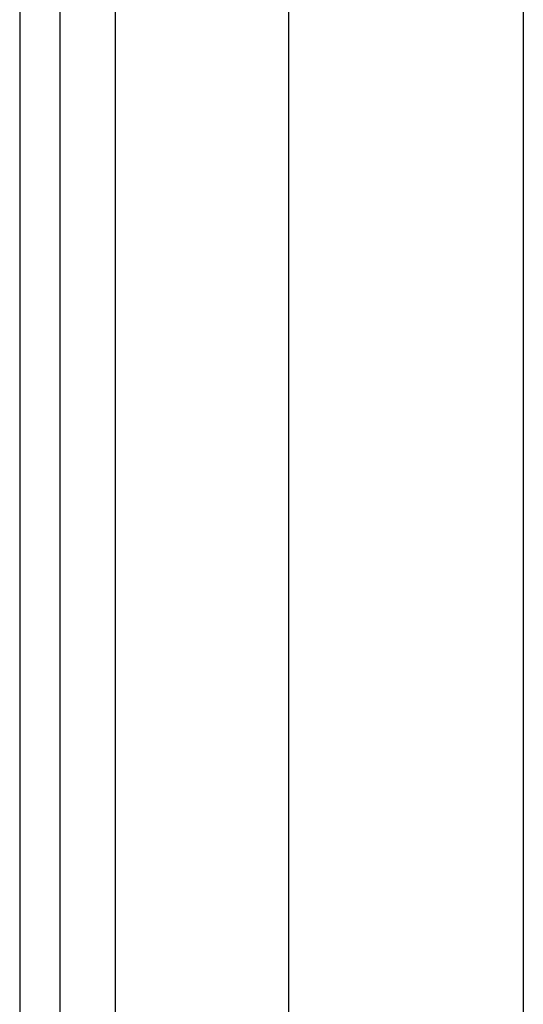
# Model space of a CAD drawing. Header units: inches. Extents: x 5 to 161, y 9 to 87.
# Tile 102 of 195: x 4.72 to 5.566, y 51.985 to 53.64. Entities that reach past the tile are written whole.
import ezdxf

# ---------------------------------------------------------------- set-up
doc = ezdxf.new("R2010")
doc.units = ezdxf.units.IN
doc.header["$MEASUREMENT"] = 0
doc.layers.add('Visible Edges(ANSI)', color=7, linetype='Continuous', lineweight=25)
doc.layers.add('Visible Tangent Edges(ANSI)', color=7, linetype='Continuous', lineweight=25)

msp = doc.modelspace()

# ---------------------------------------------------------------- linework, layer by layer
at = {"layer": 'Visible Edges(ANSI)'}
for p, q in [((4.7205, 62.5151), (4.7205, 21.0341)), ((4.7885, 21.0341), (4.7885, 62.5151)), ((5.1725, 42.158), (5.1725, 58.0432)), ((5.5662, 58.0422), (5.5662, 42.1589))]:
    msp.add_line(p, q, dxfattribs=at)
at = {"layer": 'Visible Tangent Edges(ANSI)'}
msp.add_line((4.8815, 21.0341), (4.8815, 62.5151), dxfattribs=at)

doc.saveas('drawing.dxf')
